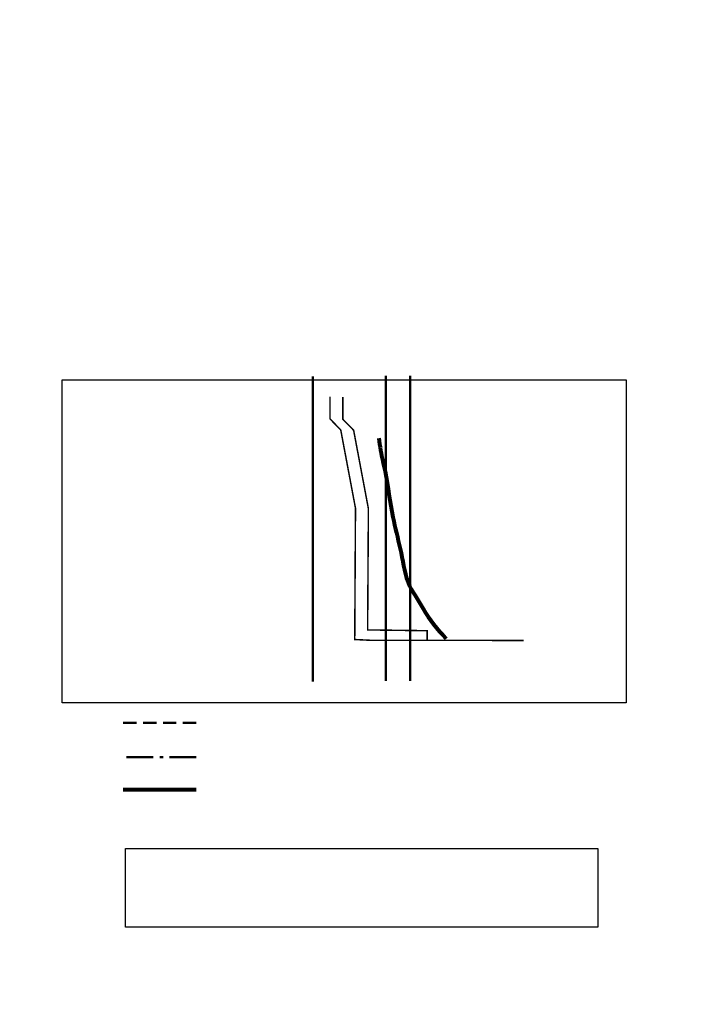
# Model space of a CAD drawing. Header units: millimetres. Extents: x 0 to 5880, y 0 to 297.
# Tile 27 of 35: x 2953 to 3161, y 0 to 297. Entities that reach past the tile are written whole.
import ezdxf

# ---------------------------------------------------------------- set-up
doc = ezdxf.new("R2010")
doc.units = ezdxf.units.MM
for name, pattern in [('K5LT_AXLED_REINFORCED', [13, 8, -2, 1, -2]), ('K5LT_BASIC', [0]), ('K5LT_DASHED_REINFORCED', [6, 4, -2]), ('K5LT_REINFORCED', [0])]:
    doc.linetypes.add(name, pattern=pattern)
doc.layers.add('Системный слой', color=7, linetype='Continuous')
picture_1 = doc.add_image_def('image4.png', size_in_pixel=(737, 422))
picture_2 = doc.add_image_def('image11.png', size_in_pixel=(769, 128))

msp = doc.modelspace()

# ---------------------------------------------------------------- linework, layer by layer
at = {"layer": 'Системный слой', "color": 7, "linetype": 'K5LT_BASIC', "lineweight": 50}
for p, q in [((3041.17, 97.4), (3041.17, 189.4)), ((3063.26, 97.53), (3063.26, 189.53)), ((3070.52, 97.53), (3070.52, 189.53))]:
    msp.add_line(p, q, dxfattribs=at)
at = {"layer": 'Системный слой', "color": 5, "linetype": 'K5LT_DASHED_REINFORCED', "lineweight": 50, "true_color": 0x0000ff}
msp.add_line((3006, 84.88), (2984, 84.88), dxfattribs=at)
at = {"layer": 'Системный слой', "color": 7, "linetype": 'K5LT_AXLED_REINFORCED', "lineweight": 50}
msp.add_line((3006, 74.59), (2984, 74.59), dxfattribs=at)
at = {"layer": 'Системный слой', "color": 7, "linetype": 'K5LT_REINFORCED', "lineweight": 80}
msp.add_line((3006, 64.69), (2984, 64.69), dxfattribs=at)
at = {"layer": 'Системный слой', "color": 5, "linetype": 'K5LT_DASHED_REINFORCED', "true_color": 0x0000ff, "const_width": 0.45}
msp.add_lwpolyline([(3046.39, 183.31), (3046.39, 176.58), (3049.62, 173.25), (3054.07, 149.62), (3053.84, 110.04), (3058.82, 109.79), (3100.67, 109.79)], dxfattribs=at)
at = {"layer": 'Системный слой', "color": 7, "linetype": 'K5LT_AXLED_REINFORCED', "const_width": 0.45}
msp.add_lwpolyline([(3050.27, 183.21), (3050.27, 176.47), (3053.51, 173.15), (3057.96, 149.52), (3057.73, 112.93), (3075.71, 112.69), (3075.71, 109.79), (3104.82, 109.75)], dxfattribs=at)
at = {"layer": 'Системный слой', "color": 7, "linetype": 'K5LT_REINFORCED', "lineweight": 80}
msp.add_open_spline([(3061.11, 170.79), (3061.24, 169.55), (3061.43, 168.32), (3061.64, 167.09), (3062, 164.94), (3062.56, 162.82), (3062.98, 160.68), (3063.89, 156.12), (3064.44, 151.5), (3065.37, 146.95), (3066.02, 143.76), (3066.8, 140.59), (3067.54, 137.41), (3068.32, 134.04), (3068.67, 130.5), (3069.94, 127.32), (3071.08, 124.5), (3072.88, 122.02), (3074.46, 119.3), (3076.33, 116.06), (3078.71, 113.14), (3081.44, 110.39)], degree=3, knots=[0, 0, 0, 0, 1, 1, 1, 2, 2, 2, 3, 3, 3, 4, 4, 4, 5, 5, 5, 6, 6, 6, 7, 7, 7, 7], dxfattribs=at)

# ---------------------------------------------------------------- pictures from other files: only their frames are drawn
at = {"layer": 'Системный слой'}
image = msp.add_image(picture_1, insert=(2965.53, 90.89), size_in_units=(170.15, 97.43), dxfattribs=at)
image.dxf.flags = 15
image = msp.add_image(picture_2, insert=(2984.72, 23.3), size_in_units=(142.43, 23.71), dxfattribs=at)
image.dxf.flags = 15

doc.saveas('drawing.dxf')
